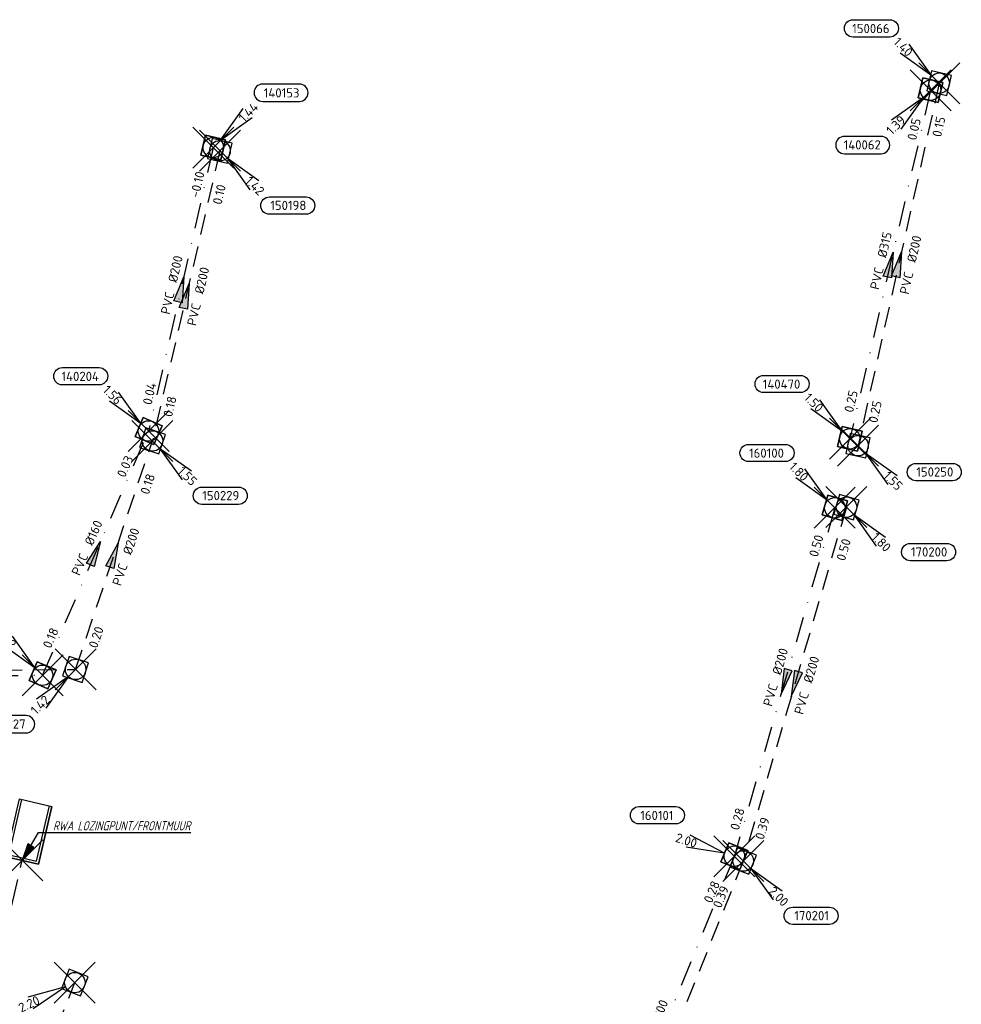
# Model space of a CAD drawing. Header units: metres. Extents: x 153343 to 157271, y 461673 to 467005.
# Tile 161 of 191: x 154148 to 154286, y 466646 to 466790. Entities that reach past the tile are written whole.
import ezdxf
from ezdxf.enums import TextEntityAlignment as Align

# ---------------------------------------------------------------- set-up
doc = ezdxf.new("R2010")
doc.units = ezdxf.units.M
doc.header["$LTSCALE"] = 0.75
doc.header["$PDMODE"] = 3
doc.header["$PDSIZE"] = 3
for name, pattern in [('RI-HWA_BETON', [11.4, 9, -2.4]), ('RI-HWA_PVC', [6.4, 4, -2.4]), ('RI-VWA_PVC', [11, 5, -3, 0, -3])]:
    doc.linetypes.add(name, pattern=pattern)
doc.layers.get('0').update_dxf_attribs({"lineweight": 25})
doc.layers.get('defpoints').update_dxf_attribs({"lineweight": 25})
for name, color, linetype in [('B-OI-RI-AANPIJLING', 1, 'Continuous'), ('B-OI-RI-HWA_PUTNUMMER-S @ 0.75', 151, 'Continuous'), ('B-OI-RI-HWA_TRANSPORTLEIDING_BETON_800-G', 151, 'RI-HWA_BETON'), ('B-OI-RI-HWA_TRANSPORTLEIDING_PVC_200-G', 151, 'RI-HWA_PVC'), ('B-OI-RI-VWA_PUTNUMMER-S @ 0.75', 33, 'Continuous'), ('B-OI-RI-VWA_TRANSPORTLEIDING_PVC_160-G', 33, 'RI-VWA_PVC'), ('B-OI-RI-VWA_TRANSPORTLEIDING_PVC_200-G', 33, 'RI-VWA_PVC'), ('B-OI-RI-VWA_TRANSPORTLEIDING_PVC_315-G', 33, 'RI-VWA_PVC')]:
    doc.layers.add(name, color=color, linetype=linetype)
for name, color, linetype, lineweight in [('B-OI-RI-HWA_RIOOLPUT_INSPECTIEPUT-S', 151, 'Continuous', 25), ('B-OI-RI-HWA_STROOMRICHTING-S @ 0.75', 151, 'Continuous', 25), ('B-OI-RI-HWA_UITSTROOMBAK-S @ 0.75', 151, 'Continuous', 25), ('B-OI-RI-VWA_RIOOLPUT_INSPECTIEPUT_BETON-S', 33, 'Continuous', 25), ('B-OI-RI-VWA_STROOMRICHTING-S @ 0.75', 33, 'Continuous', 25), ('N-OI-RI-BIJZONDERDERHEDEN-T18', 134, 'Continuous', 18)]:
    doc.layers.add(name, color=color, linetype=linetype, lineweight=lineweight)
doc.layers.add('inspectieput', color=7, linetype='Continuous', plot=False)
doc.layers.add('rwa lozingpunt_frontmuur', color=7, linetype='Continuous', plot=False)
doc.styles.add('NLCS-ISO', font='isocpeur.ttf')
doc.styles.add('NLCS-ISO-M750-T18_CURSIEF', font='NLCS-ISO.ttf', dxfattribs={"oblique": 15, "height": 1.35})

# ---------------------------------------------------------------- blocks, each defined once
blk = doc.blocks.new('*U30')
at = {"ltscale": 0.1}
blk.add_hatch(color=256, dxfattribs=at).paths.add_polyline_path([(-2.5, 0), (2.5, -0.83), (2.5, 0.83)])
at = {"ltscale": 0.1, "flags": 128}
blk.add_lwpolyline([(-2.5, 0), (2.5, -0.83), (2.5, 0.83)], close=True, dxfattribs=at)
at = {"ltscale": 0.1, "style": 'NLCS-ISO'}
for tag, p in [('BOBR', (27.83, 0.02)), ('DIA', (1, -3.74))]:
    blk.add_attdef(tag, text='', height=1.8, dxfattribs=at).set_placement(p, align=Align.BOTTOM_LEFT)
for tag, p in [('BOBL', (-28.78, -3.24)), ('MAT', (-1, -3.74))]:
    blk.add_attdef(tag, text='', height=1.8, dxfattribs=at).set_placement(p, align=Align.BOTTOM_RIGHT)
at = {"layer": 'defpoints', "ltscale": 0.1, "style": 'NLCS-ISO', "flags": 1}
blk.add_attdef('JVA', text='', height=1.8, dxfattribs=at).set_placement((0, -1), align=Align.TOP_CENTER)
blk = doc.blocks.new('*U31')
at = {"ltscale": 0.1}
blk.add_hatch(color=256, dxfattribs=at).paths.add_polyline_path([(-2.5, 0), (2.5, -0.83), (2.5, 0.83)])
at = {"ltscale": 0.1, "flags": 128}
blk.add_lwpolyline([(-2.5, 0), (2.5, -0.83), (2.5, 0.83)], close=True, dxfattribs=at)
at = {"ltscale": 0.1, "style": 'NLCS-ISO'}
for tag, p in [('BOBL', (-26.63, -3.24)), ('MAT', (-1, -3.74))]:
    blk.add_attdef(tag, text='', height=1.8, dxfattribs=at).set_placement(p, align=Align.BOTTOM_RIGHT)
for tag, p in [('DIA', (1, -3.74)), ('BOBR', (25.69, -3.23))]:
    blk.add_attdef(tag, text='', height=1.8, dxfattribs=at).set_placement(p, align=Align.BOTTOM_LEFT)
at = {"layer": 'defpoints', "ltscale": 0.1, "style": 'NLCS-ISO', "flags": 1}
blk.add_attdef('JVA', text='', height=1.8, dxfattribs=at).set_placement((0, -1), align=Align.TOP_CENTER)
blk = doc.blocks.new('*U2343')
at = {"ltscale": 0.1}
blk.add_hatch(color=256, dxfattribs=at).paths.add_polyline_path([(-2.5, 0), (2.5, -0.83), (2.5, 0.83)])
at = {"ltscale": 0.1, "flags": 128}
blk.add_lwpolyline([(-2.5, 0), (2.5, -0.83), (2.5, 0.83)], close=True, dxfattribs=at)
at = {"ltscale": 0.1, "style": 'NLCS-ISO'}
for tag, p in [('BOBL', (-28.15, 0)), ('MAT', (-1, 0.5))]:
    blk.add_attdef(tag, text='', height=1.8, dxfattribs=at).set_placement(p, align=Align.BOTTOM_RIGHT)
for tag, p in [('DIA', (1, 0.5)), ('BOBR', (27.2, -0.01))]:
    blk.add_attdef(tag, text='', height=1.8, dxfattribs=at).set_placement(p, align=Align.BOTTOM_LEFT)
at = {"layer": 'defpoints', "ltscale": 0.1, "style": 'NLCS-ISO', "flags": 1}
blk.add_attdef('JVA', text='', height=1.8, dxfattribs=at).set_placement((0, -1), align=Align.TOP_CENTER)
blk = doc.blocks.new('*U2344')
at = {"ltscale": 0.1}
blk.add_hatch(color=256, dxfattribs=at).paths.add_polyline_path([(-2.5, 0), (2.5, -0.83), (2.5, 0.83)])
at = {"ltscale": 0.1, "flags": 128}
blk.add_lwpolyline([(-2.5, 0), (2.5, -0.83), (2.5, 0.83)], close=True, dxfattribs=at)
at = {"ltscale": 0.1, "style": 'NLCS-ISO'}
for tag, p in [('BOBL', (-26.05, 0)), ('MAT', (-1, 0.5))]:
    blk.add_attdef(tag, text='', height=1.8, dxfattribs=at).set_placement(p, align=Align.BOTTOM_RIGHT)
for tag, p in [('DIA', (1, 0.5)), ('BOBR', (25.1, -0.01))]:
    blk.add_attdef(tag, text='', height=1.8, dxfattribs=at).set_placement(p, align=Align.BOTTOM_LEFT)
at = {"layer": 'defpoints', "ltscale": 0.1, "style": 'NLCS-ISO', "flags": 1}
blk.add_attdef('JVA', text='', height=1.8, dxfattribs=at).set_placement((0, -1), align=Align.TOP_CENTER)
blk = doc.blocks.new('*U2409')
at = {"ltscale": 0.1}
blk.add_hatch(color=256, dxfattribs=at).paths.add_polyline_path([(2.5, 0), (-2.5, -0.83), (-2.5, 0.83)])
at = {"ltscale": 0.1, "flags": 128}
blk.add_lwpolyline([(2.5, 0), (-2.5, -0.83), (-2.5, 0.83)], close=True, dxfattribs=at)
at = {"ltscale": 0.1, "style": 'NLCS-ISO'}
for tag, p in [('BOBL', (-14.18, -3.24)), ('MAT', (-1, -3.74))]:
    blk.add_attdef(tag, text='', height=1.8, dxfattribs=at).set_placement(p, align=Align.BOTTOM_RIGHT)
for tag, p in [('DIA', (1, -3.74)), ('BOBR', (13.24, -3.24))]:
    blk.add_attdef(tag, text='', height=1.8, dxfattribs=at).set_placement(p, align=Align.BOTTOM_LEFT)
at = {"layer": 'defpoints', "ltscale": 0.1, "style": 'NLCS-ISO', "flags": 1}
blk.add_attdef('JVA', text='', height=1.8, dxfattribs=at).set_placement((0, -1), align=Align.TOP_CENTER)
blk = doc.blocks.new('*U2425')
at = {"ltscale": 0.1}
blk.add_hatch(color=256, dxfattribs=at).paths.add_polyline_path([(2.5, 0), (-2.5, -0.83), (-2.5, 0.83)])
at = {"ltscale": 0.1, "flags": 128}
blk.add_lwpolyline([(2.5, 0), (-2.5, -0.83), (-2.5, 0.83)], close=True, dxfattribs=at)
at = {"ltscale": 0.1, "style": 'NLCS-ISO'}
for tag, p in [('BOBL', (-19.74, -3.24)), ('MAT', (-1, -3.74))]:
    blk.add_attdef(tag, text='', height=1.8, dxfattribs=at).set_placement(p, align=Align.BOTTOM_RIGHT)
for tag, p in [('DIA', (1, -3.74)), ('BOBR', (18.79, -3.24))]:
    blk.add_attdef(tag, text='', height=1.8, dxfattribs=at).set_placement(p, align=Align.BOTTOM_LEFT)
at = {"layer": 'defpoints', "ltscale": 0.1, "style": 'NLCS-ISO', "flags": 1}
blk.add_attdef('JVA', text='', height=1.8, dxfattribs=at).set_placement((0, -1), align=Align.TOP_CENTER)
blk = doc.blocks.new('*U2198')
at = {"ltscale": 0.1}
blk.add_hatch(color=256, dxfattribs=at).paths.add_polyline_path([(2.5, 0), (-2.5, -0.83), (-2.5, 0.83)])
at = {"ltscale": 0.1, "flags": 128}
blk.add_lwpolyline([(2.5, 0), (-2.5, -0.83), (-2.5, 0.83)], close=True, dxfattribs=at)
at = {"ltscale": 0.1, "style": 'NLCS-ISO'}
for tag, p in [('BOBL', (-26.91, -3.24)), ('MAT', (-1, -3.74))]:
    blk.add_attdef(tag, text='', height=1.8, dxfattribs=at).set_placement(p, align=Align.BOTTOM_RIGHT)
for tag, p in [('DIA', (1, -3.74)), ('BOBR', (25.96, -3.23))]:
    blk.add_attdef(tag, text='', height=1.8, dxfattribs=at).set_placement(p, align=Align.BOTTOM_LEFT)
at = {"layer": 'defpoints', "ltscale": 0.1, "style": 'NLCS-ISO', "flags": 1}
blk.add_attdef('JVA', text='', height=1.8, dxfattribs=at).set_placement((0, -1), align=Align.TOP_CENTER)
blk = doc.blocks.new('*U2196')
at = {"ltscale": 0.1}
blk.add_hatch(color=256, dxfattribs=at).paths.add_polyline_path([(2.5, 0), (-2.5, -0.83), (-2.5, 0.83)])
at = {"ltscale": 0.1, "flags": 128}
blk.add_lwpolyline([(2.5, 0), (-2.5, -0.83), (-2.5, 0.83)], close=True, dxfattribs=at)
at = {"ltscale": 0.1, "style": 'NLCS-ISO'}
for tag, p in [('BOBL', (-16.64, 0)), ('MAT', (-1, 0.5))]:
    blk.add_attdef(tag, text='', height=1.8, dxfattribs=at).set_placement(p, align=Align.BOTTOM_RIGHT)
for tag, p in [('DIA', (1, 0.5)), ('BOBR', (15.7, 0))]:
    blk.add_attdef(tag, text='', height=1.8, dxfattribs=at).set_placement(p, align=Align.BOTTOM_LEFT)
at = {"layer": 'defpoints', "ltscale": 0.1, "style": 'NLCS-ISO', "flags": 1}
blk.add_attdef('JVA', text='', height=1.8, dxfattribs=at).set_placement((0, -1), align=Align.TOP_CENTER)
blk = doc.blocks.new('*U2217')
at = {"ltscale": 0.1}
blk.add_hatch(color=256, dxfattribs=at).paths.add_polyline_path([(2.5, 0), (-2.5, -0.83), (-2.5, 0.83)])
at = {"ltscale": 0.1, "flags": 128}
blk.add_lwpolyline([(2.5, 0), (-2.5, -0.83), (-2.5, 0.83)], close=True, dxfattribs=at)
at = {"ltscale": 0.1, "style": 'NLCS-ISO'}
for tag, p in [('BOBL', (-19.04, 0)), ('MAT', (-1, 0.5))]:
    blk.add_attdef(tag, text='', height=1.8, dxfattribs=at).set_placement(p, align=Align.BOTTOM_RIGHT)
for tag, p in [('DIA', (1, 0.5)), ('BOBR', (18.09, 0))]:
    blk.add_attdef(tag, text='', height=1.8, dxfattribs=at).set_placement(p, align=Align.BOTTOM_LEFT)
at = {"layer": 'defpoints', "ltscale": 0.1, "style": 'NLCS-ISO', "flags": 1}
blk.add_attdef('JVA', text='', height=1.8, dxfattribs=at).set_placement((0, -1), align=Align.TOP_CENTER)
blk = doc.blocks.new('*U2218')
at = {"ltscale": 0.1}
blk.add_hatch(color=256, dxfattribs=at).paths.add_polyline_path([(2.5, 0), (-2.5, -0.83), (-2.5, 0.83)])
at = {"ltscale": 0.1, "flags": 128}
blk.add_lwpolyline([(2.5, 0), (-2.5, -0.83), (-2.5, 0.83)], close=True, dxfattribs=at)
at = {"ltscale": 0.1, "style": 'NLCS-ISO'}
for tag, p in [('BOBL', (-25.58, 0)), ('MAT', (-1, 0.5))]:
    blk.add_attdef(tag, text='', height=1.8, dxfattribs=at).set_placement(p, align=Align.BOTTOM_RIGHT)
for tag, p in [('DIA', (1, 0.5)), ('BOBR', (24.64, -0.01))]:
    blk.add_attdef(tag, text='', height=1.8, dxfattribs=at).set_placement(p, align=Align.BOTTOM_LEFT)
at = {"layer": 'defpoints', "ltscale": 0.1, "style": 'NLCS-ISO', "flags": 1}
blk.add_attdef('JVA', text='', height=1.8, dxfattribs=at).set_placement((0, -1), align=Align.TOP_CENTER)
blk = doc.blocks.new('B-SRI-PUT_HWA-SO')
at = {"lineweight": -3, "flags": 128}
blk.add_lwpolyline([(-2, -2), (2, -2), (2, 2), (-2, 2)], close=True, dxfattribs=at)
at = {"lineweight": -3}
blk.add_circle((0, 0), 2, dxfattribs=at)
blk = doc.blocks.new('*U435')
for q in [(-9.14, -2.87), (-8.09, -5.13)]:
    blk.add_line((-1.81, -0.84), q)
blk.add_lwpolyline([(-16.81, -12.39), (-9.65, -12.39, 1), (-9.65, -9.01), (-16.81, -9.01, 1)], format="xyb", close=True)
at = {"ltscale": 0.1, "style": 'NLCS-ISO'}
blk.add_attdef('PUTHGT', text='', height=1.8, rotation=24.9018, dxfattribs=at).set_placement((-10.84, -5.06), align=Align.MIDDLE_LEFT)
blk.add_attdef('PUTNR', text='', height=1.8, dxfattribs=at).set_placement((-13.33, -8.87), align=Align.MIDDLE_CENTER)
blk = doc.blocks.new('*U247')
for q in [(5.83, -7.6), (7.6, -5.83)]:
    blk.add_line((1.41, -1.41), q)
blk.add_lwpolyline([(16.81, -12.39), (9.65, -12.39, -1), (9.65, -9.01), (16.81, -9.01, -1)], format="xyb", close=True)
at = {"ltscale": 0.1, "style": 'NLCS-ISO'}
blk.add_attdef('PUTHGT', text='', height=1.8, rotation=315, dxfattribs=at).set_placement((5.39, -5.43), align=Align.MIDDLE_LEFT)
blk.add_attdef('PUTNR', text='', height=1.8, dxfattribs=at).set_placement((13.33, -8.87), align=Align.MIDDLE_CENTER)
blk = doc.blocks.new('*U427')
for q in [(5.83, -7.6), (7.6, -5.83)]:
    blk.add_line((1.41, -1.41), q)
blk.add_lwpolyline([(19.59, -10.47), (12.44, -10.47, -1), (12.44, -7.08), (19.59, -7.08, -1)], format="xyb", close=True)
at = {"ltscale": 0.1, "style": 'NLCS-ISO'}
blk.add_attdef('PUTHGT', text='', height=1.8, rotation=315, dxfattribs=at).set_placement((5.39, -5.43), align=Align.MIDDLE_LEFT)
blk.add_attdef('PUTNR', text='', height=1.8, dxfattribs=at).set_placement((16.12, -6.94), align=Align.MIDDLE_CENTER)
blk = doc.blocks.new('*U499')
for q in [(-8.65, 4.12), (-9.42, 1.75)]:
    blk.add_line((-1.9, 0.62), q)
blk.add_lwpolyline([(-18.6, 9.68), (-11.44, 9.68, -1), (-11.44, 6.3), (-18.6, 6.3, -1)], format="xyb", close=True)
at = {"ltscale": 0.1, "style": 'NLCS-ISO'}
blk.add_attdef('PUTNR', text='', height=1.8, dxfattribs=at).set_placement((-15.12, 7.96), align=Align.MIDDLE_CENTER)
blk.add_attdef('PUTHGT', text='', height=1.8, rotation=342.0018, dxfattribs=at).set_placement((-11.37, 3.72), align=Align.MIDDLE_LEFT)
blk = doc.blocks.new('*U260')
for q in [(-7.6, 5.83), (-5.83, 7.6)]:
    blk.add_line((-1.41, 1.41), q)
blk.add_lwpolyline([(-16.81, 12.39), (-9.65, 12.39, -1), (-9.65, 9.01), (-16.81, 9.01, -1)], format="xyb", close=True)
at = {"ltscale": 0.1, "style": 'NLCS-ISO'}
blk.add_attdef('PUTNR', text='', height=1.8, dxfattribs=at).set_placement((-13.33, 10.67), align=Align.MIDDLE_CENTER)
blk.add_attdef('PUTHGT', text='', height=1.8, rotation=315, dxfattribs=at).set_placement((-8.44, 8.48), align=Align.MIDDLE_LEFT)
blk = doc.blocks.new('*U241')
for q in [(-7.6, -5.83), (-5.83, -7.6)]:
    blk.add_line((-1.41, -1.41), q)
blk.add_lwpolyline([(-16.81, -12.39), (-9.65, -12.39, 1), (-9.65, -9.01), (-16.81, -9.01, 1)], format="xyb", close=True)
at = {"ltscale": 0.1, "style": 'NLCS-ISO'}
blk.add_attdef('PUTHGT', text='', height=1.8, rotation=45, dxfattribs=at).set_placement((-8.44, -8.48), align=Align.MIDDLE_LEFT)
blk.add_attdef('PUTNR', text='', height=1.8, dxfattribs=at).set_placement((-13.33, -8.87), align=Align.MIDDLE_CENTER)
blk = doc.blocks.new('*U262')
for q in [(5.83, -7.6), (7.6, -5.83)]:
    blk.add_line((1.41, -1.41), q)
blk.add_lwpolyline([(18.45, -6.85), (11.29, -6.85, -1), (11.29, -3.47), (18.45, -3.47, -1)], format="xyb", close=True)
at = {"ltscale": 0.1, "style": 'NLCS-ISO'}
blk.add_attdef('PUTNR', text='', height=1.8, dxfattribs=at).set_placement((14.97, -3.33), align=Align.MIDDLE_CENTER)
blk.add_attdef('PUTHGT', text='', height=1.8, rotation=315, dxfattribs=at).set_placement((5.39, -5.43), align=Align.MIDDLE_LEFT)
blk = doc.blocks.new('*U255')
for q in [(-7.6, 5.83), (-5.83, 7.6)]:
    blk.add_line((-1.41, 1.41), q)
blk.add_lwpolyline([(-16.81, 12.39), (-9.65, 12.39, -1), (-9.65, 9.01), (-16.81, 9.01, -1)], format="xyb", close=True)
at = {"ltscale": 0.1, "style": 'NLCS-ISO'}
blk.add_attdef('PUTNR', text='', height=1.8, dxfattribs=at).set_placement((-13.33, 10.67), align=Align.MIDDLE_CENTER)
blk.add_attdef('PUTHGT', text='', height=1.8, rotation=315, dxfattribs=at).set_placement((-8.44, 8.48), align=Align.MIDDLE_LEFT)
blk = doc.blocks.new('*U258')
for q in [(-7.6, 5.83), (-5.83, 7.6)]:
    blk.add_line((-1.41, 1.41), q)
blk.add_lwpolyline([(-18.06, 9.91), (-10.9, 9.91, -1), (-10.9, 6.52), (-18.06, 6.52, -1)], format="xyb", close=True)
at = {"ltscale": 0.1, "style": 'NLCS-ISO'}
blk.add_attdef('PUTNR', text='', height=1.8, dxfattribs=at).set_placement((-14.58, 8.18), align=Align.MIDDLE_CENTER)
blk.add_attdef('PUTHGT', text='', height=1.8, rotation=315, dxfattribs=at).set_placement((-8.44, 8.48), align=Align.MIDDLE_LEFT)
blk = doc.blocks.new('*U43')
for q in [(5.83, 7.6), (7.6, 5.83)]:
    blk.add_line((1.41, 1.41), q)
blk.add_lwpolyline([(16.81, 12.39), (9.65, 12.39, 1), (9.65, 9.01), (16.81, 9.01, 1)], format="xyb", close=True)
at = {"ltscale": 0.1, "style": 'NLCS-ISO'}
blk.add_attdef('PUTHGT', text='', height=1.8, rotation=45, dxfattribs=at).set_placement((5.39, 5.43), align=Align.MIDDLE_LEFT)
blk.add_attdef('PUTNR', text='', height=1.8, dxfattribs=at).set_placement((13.33, 10.67), align=Align.MIDDLE_CENTER)
blk = doc.blocks.new('*U264')
for q in [(-7.6, -5.83), (-5.83, -7.6)]:
    blk.add_line((-1.41, -1.41), q)
blk.add_lwpolyline([(-16.81, -12.39), (-9.65, -12.39, 1), (-9.65, -9.01), (-16.81, -9.01, 1)], format="xyb", close=True)
at = {"ltscale": 0.1, "style": 'NLCS-ISO'}
blk.add_attdef('PUTHGT', text='', height=1.8, rotation=45, dxfattribs=at).set_placement((-8.44, -8.48), align=Align.MIDDLE_LEFT)
blk.add_attdef('PUTNR', text='', height=1.8, dxfattribs=at).set_placement((-13.33, -8.87), align=Align.MIDDLE_CENTER)
blk = doc.blocks.new('SRI-UITSTROOMBAK-SO')
at = {"color": 7}
for p, q in [((-3.25, 11.56), (3.25, 11.56)), ((-3.25, 0), (-3.25, 11.56)), ((-2.75, 0.5), (-2.75, 11.56)), ((2.75, 0.5), (2.75, 11.56)), ((3.25, 0), (3.25, 11.56)), ((-3.25, 0), (3.25, 0)), ((-2.75, 0.5), (2.75, 0.5))]:
    blk.add_line(p, q, dxfattribs=at)
at = {"flags": 128}
blk.add_lwpolyline([(-3.25, 11.56), (3.25, 11.56), (3.25, 0), (-3.25, 0)], close=True, dxfattribs=at)
blk = doc.blocks.new('B-SRI-PUT_VWA-SO')
at = {"flags": 128}
blk.add_lwpolyline([(-2, 2), (2, 2), (2, -2), (-2, -2)], close=True, dxfattribs=at)
at = {"lineweight": -3, "flags": 128}
blk.add_lwpolyline([(2, -2), (2, 2), (-2, 2), (-2, -2)], close=True, dxfattribs=at)
at = {"lineweight": -3}
blk.add_circle((0, 0), 2, dxfattribs=at)

msp = doc.modelspace()

# ---------------------------------------------------------------- linework, layer by layer
at = {"layer": 'B-OI-RI-AANPIJLING', "transparency": 33554610, "flags": 128}
msp.add_lwpolyline([(154148.61, 466666.88), (154150.31, 466668.78), (154149.43, 466669.29), (154148.61, 466666.88), (154149.58, 466669.21), (154149.73, 466669.12), (154148.61, 466666.88), (154150.02, 466668.95), (154150.17, 466668.86), (154148.61, 466666.88), (154151, 466670.96), (154173.3, 466670.96)], dxfattribs=at)
at = {"layer": 'B-OI-RI-HWA_TRANSPORTLEIDING_BETON_800-G', "transparency": 33554610}
msp.add_line((154132.9, 466599.23), (154148.61, 466666.88), dxfattribs=at)
at = {"layer": 'B-OI-RI-HWA_TRANSPORTLEIDING_PVC_200-G', "transparency": 33554610}
for p, q in [((154282.77, 466780.66), (154270.9, 466727.6)), ((154177.54, 466770.77), (154167.66, 466728.29)), ((154156.42, 466694.85), (154167.66, 466728.29)), ((154269.2, 466718.6), (154254.1, 466666.8)), ((154097.58, 466694.28), (154156.42, 466694.85)), ((154254.1, 466666.8), (154232.9, 466613.7)), ((154132.5, 466588.7), (154156.3, 466649))]:
    msp.add_line(p, q, dxfattribs=at)
at = {"layer": 'B-OI-RI-VWA_TRANSPORTLEIDING_PVC_160-G', "transparency": 33554610}
msp.add_line((154151.58, 466693.99), (154167.09, 466729.74), dxfattribs=at)
at = {"layer": 'B-OI-RI-VWA_TRANSPORTLEIDING_PVC_200-G', "transparency": 33554610}
for p, q in [((154176.56, 466771.24), (154167.09, 466729.74)), ((154267.5, 466718.5), (154252.8, 466667.5)), ((154085.84, 466693.45), (154151.58, 466693.99)), ((154252.8, 466667.5), (154231.4, 466615.5))]:
    msp.add_line(p, q, dxfattribs=at)
at = {"layer": 'B-OI-RI-VWA_TRANSPORTLEIDING_PVC_315-G', "transparency": 33554610}
msp.add_line((154281.51, 466779.63), (154269.7, 466728.6), dxfattribs=at)
at = {"layer": 'inspectieput', "color": 0, "transparency": 33554610}
for p in [(154282.77, 466780.66), (154281.51, 466779.63), (154176.56, 466771.24), (154177.54, 466770.77), (154167.09, 466729.74), (154167.66, 466728.29), (154269.7, 466728.6), (154270.9, 466727.6), (154269.2, 466718.6), (154267.5, 466718.5), (154156.42, 466694.85), (154151.58, 466693.99), (154252.8, 466667.5), (154254.1, 466666.8), (154156.3, 466649)]:
    msp.add_point(p, dxfattribs=at)
at = {"layer": 'inspectieput'}
for p in [(154282.77, 466780.66), (154282.77, 466780.66), (154281.51, 466779.63), (154281.51, 466779.63), (154176.56, 466771.24), (154176.56, 466771.24), (154177.54, 466770.77), (154177.54, 466770.77), (154167.09, 466729.74), (154167.09, 466729.74), (154167.66, 466728.29), (154167.66, 466728.29), (154269.7, 466728.6), (154269.7, 466728.6), (154270.9, 466727.6), (154270.9, 466727.6), (154269.2, 466718.6), (154269.2, 466718.6), (154267.5, 466718.5), (154267.5, 466718.5), (154156.42, 466694.85), (154156.42, 466694.85), (154151.58, 466693.99), (154151.58, 466693.99), (154252.8, 466667.5), (154252.8, 466667.5), (154254.1, 466666.8), (154254.1, 466666.8), (154156.3, 466649), (154156.3, 466649)]:
    msp.add_point(p, dxfattribs=at)
at = {"layer": 'rwa lozingpunt_frontmuur', "color": 0, "transparency": 33554610}
msp.add_point((154148.61, 466666.88), dxfattribs=at)

# ---------------------------------------------------------------- block references
at = {"layer": 'B-OI-RI-HWA_PUTNUMMER-S @ 0.75', "color": 0, "transparency": 33554610, "xscale": 0.75, "yscale": 0.75, "zscale": 0.75}
msp.add_blockref('*U255', (154282.77, 466780.66), dxfattribs=at).add_auto_attribs({'PUTNR': '150066', 'PUTHGT': '1.40'})
at = {"layer": 'B-OI-RI-HWA_PUTNUMMER-S @ 0.75', "color": 0, "transparency": 33554610}
ref = msp.add_blockref('*U247', (154177.54, 466770.77), dxfattribs=dict(at, xscale=0.75, yscale=0.75, zscale=0.75))
ref.add_attrib('PUTNR', '150198', dxfattribs={"layer": '0', "ltscale": 0.1, "height": 1.35, "style": 'NLCS-ISO'}).set_placement((154187.54, 466762.77), align=Align.MIDDLE_CENTER)
ref.add_attrib('PUTHGT', '1.42', dxfattribs={"layer": '0', "ltscale": 0.1, "height": 1.35, "rotation": 315, "style": 'NLCS-ISO'}).set_placement((154181.58, 466766.7), align=Align.MIDDLE_LEFT)
ref = msp.add_blockref('*U247', (154167.66, 466728.29), dxfattribs=dict(at, xscale=0.75, yscale=0.75, zscale=0.75))
ref.add_attrib('PUTNR', '150229', dxfattribs={"layer": '0', "ltscale": 0.1, "height": 1.35, "style": 'NLCS-ISO'}).set_placement((154177.66, 466720.29), align=Align.MIDDLE_CENTER)
ref.add_attrib('PUTHGT', '1.55', dxfattribs={"layer": '0', "ltscale": 0.1, "height": 1.35, "rotation": 315, "style": 'NLCS-ISO'}).set_placement((154171.7, 466724.22), align=Align.MIDDLE_LEFT)
ref = msp.add_blockref('*U262', (154270.9, 466727.6), dxfattribs=dict(at, xscale=0.75, yscale=0.75, zscale=0.75))
ref.add_attrib('PUTNR', '150250', dxfattribs={"layer": '0', "ltscale": 0.1, "height": 1.35, "style": 'NLCS-ISO'}).set_placement((154282.13, 466723.75), align=Align.MIDDLE_CENTER)
ref.add_attrib('PUTHGT', '1.55', dxfattribs={"layer": '0', "ltscale": 0.1, "height": 1.35, "rotation": 315, "style": 'NLCS-ISO'}).set_placement((154274.94, 466723.53), align=Align.MIDDLE_LEFT)
ref = msp.add_blockref('*U427', (154269.2, 466718.6), dxfattribs=dict(at, xscale=0.75, yscale=0.75, zscale=0.75))
ref.add_attrib('PUTNR', '170200', dxfattribs={"layer": '0', "ltscale": 0.1, "height": 1.35, "style": 'NLCS-ISO'}).set_placement((154281.29, 466712.04), align=Align.MIDDLE_CENTER)
ref.add_attrib('PUTHGT', '1.80', dxfattribs={"layer": '0', "ltscale": 0.1, "height": 1.35, "rotation": 315, "style": 'NLCS-ISO'}).set_placement((154273.24, 466714.53), align=Align.MIDDLE_LEFT)
ref = msp.add_blockref('*U241', (154156.42, 466694.85), dxfattribs=dict(at, xscale=0.75, yscale=0.75, zscale=0.75))
ref.add_attrib('PUTNR', '150227', dxfattribs={"layer": '0', "ltscale": 0.1, "height": 1.35, "style": 'NLCS-ISO'}).set_placement((154146.42, 466686.85), align=Align.MIDDLE_CENTER)
ref.add_attrib('PUTHGT', '1.42', dxfattribs={"layer": '0', "ltscale": 0.1, "height": 1.35, "rotation": 45, "style": 'NLCS-ISO'}).set_placement((154150.18, 466688.58), align=Align.MIDDLE_LEFT)
ref = msp.add_blockref('*U247', (154254.1, 466666.8), dxfattribs=dict(at, xscale=0.75, yscale=0.75, zscale=0.75))
ref.add_attrib('PUTNR', '170201', dxfattribs={"layer": '0', "ltscale": 0.1, "height": 1.35, "style": 'NLCS-ISO'}).set_placement((154264.1, 466658.8), align=Align.MIDDLE_CENTER)
ref.add_attrib('PUTHGT', '2.00', dxfattribs={"layer": '0', "ltscale": 0.1, "height": 1.35, "rotation": 315, "style": 'NLCS-ISO'}).set_placement((154258.14, 466662.73), align=Align.MIDDLE_LEFT)
ref = msp.add_blockref('*U435', (154156.3, 466649), dxfattribs=dict(at, xscale=0.75, yscale=0.75, zscale=0.75))
ref.add_attrib('PUTNR', '170210', dxfattribs={"layer": '0', "ltscale": 0.1, "height": 1.35, "style": 'NLCS-ISO'}).set_placement((154146.3, 466641), align=Align.MIDDLE_CENTER)
ref.add_attrib('PUTHGT', '2.20', dxfattribs={"layer": '0', "ltscale": 0.1, "height": 1.35, "rotation": 24.9018, "style": 'NLCS-ISO'}).set_placement((154148.17, 466645.2), align=Align.MIDDLE_LEFT)
at = {"layer": 'B-OI-RI-HWA_RIOOLPUT_INSPECTIEPUT-S', "transparency": 33554610}
for p, xscale, yscale, zscale, rotation in [((154282.77, 466780.66), 0.7500000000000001, 0.7500000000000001, 0.7500000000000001, 257.3900400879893), ((154282.77, 466780.66), 0.7500000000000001, 0.7500000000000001, 0.7500000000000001, 257.3900400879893), ((154282.77, 466780.66), 0.7500000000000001, 0.7500000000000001, 0.7500000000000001, 257.3900400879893), ((154177.54, 466770.77), 0.7500000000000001, 0.7500000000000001, 0.7500000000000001, 256.9069166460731), ((154177.54, 466770.77), 0.7500000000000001, 0.7500000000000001, 0.7500000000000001, 256.9069166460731), ((154177.54, 466770.77), 0.7500000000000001, 0.7500000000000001, 0.7500000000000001, 256.9069166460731), ((154167.66, 466728.29), 0.7500000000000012, 0.7500000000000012, 0.7500000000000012, 251.4212470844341), ((154167.66, 466728.29), 0.7500000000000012, 0.7500000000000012, 0.7500000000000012, 251.4212470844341), ((154167.66, 466728.29), 0.7500000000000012, 0.7500000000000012, 0.7500000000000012, 251.4212470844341), ((154270.9, 466727.6), 0.75, 0.75, 0.75, 77.39004008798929), ((154270.9, 466727.6), 0.75, 0.75, 0.75, 77.39004008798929), ((154270.9, 466727.6), 0.75, 0.75, 0.75, 77.39004008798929), ((154269.2, 466718.6), 0.7500000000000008, 0.7500000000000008, 0.7500000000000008, 253.7482904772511), ((154269.2, 466718.6), 0.7500000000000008, 0.7500000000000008, 0.7500000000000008, 253.7482904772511), ((154269.2, 466718.6), 0.7500000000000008, 0.7500000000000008, 0.7500000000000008, 253.7482904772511), ((154156.42, 466694.85), 0.7499999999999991, 0.7499999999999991, 0.7499999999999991, 71.42124708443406), ((154156.42, 466694.85), 0.7499999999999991, 0.7499999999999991, 0.7499999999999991, 71.42124708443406), ((154156.42, 466694.85), 0.7499999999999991, 0.7499999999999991, 0.7499999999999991, 71.42124708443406), ((154254.1, 466666.8), 0.7500000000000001, 0.7500000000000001, 0.7500000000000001, 248.2358076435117), ((154254.1, 466666.8), 0.7500000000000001, 0.7500000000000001, 0.7500000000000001, 248.2358076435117), ((154254.1, 466666.8), 0.7500000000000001, 0.7500000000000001, 0.7500000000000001, 248.2358076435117), ((154156.3, 466649), 0.75, 0.75, 0.75, 248.461187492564), ((154156.3, 466649), 0.75, 0.75, 0.75, 248.461187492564), ((154156.3, 466649), 0.75, 0.75, 0.75, 248.461187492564)]:
    msp.add_blockref('B-SRI-PUT_HWA-SO', p, dxfattribs=dict(at, xscale=xscale, yscale=yscale, zscale=zscale, rotation=rotation))
at = {"layer": 'B-OI-RI-HWA_STROOMRICHTING-S @ 0.75', "color": 0, "transparency": 33554610, "xscale": 0.75, "yscale": 0.75, "zscale": 0.75}
for name, p, rotation, values in [('*U2198', (154276.83, 466754.13), 77.3900400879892, {'MAT': 'PVC', 'DIA': '%%c200', 'BOBL': '0.25', 'BOBR': '0.15'}), ('*U2425', (154172.6, 466749.53), 76.90691664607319, {'MAT': 'PVC', 'DIA': '%%c200', 'BOBL': '0.18', 'BOBR': '0.10'}), ('*U2409', (154162.04, 466711.57), 71.42124708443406, {'MAT': 'PVC', 'DIA': '%%c200', 'BOBL': '0.20', 'BOBR': '0.18'}), ('*U31', (154261.65, 466692.7), 73.74829047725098, {'MAT': 'PVC', 'DIA': '%%c200', 'BOBL': '0.39', 'BOBR': '0.50'}), ('*U30', (154243.5, 466640.25), 68.2358076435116, {'MAT': 'PVC', 'DIA': '%%c200', 'BOBL': '0.28', 'BOBR': '0.39'})]:
    msp.add_blockref(name, p, dxfattribs=dict(at, rotation=rotation)).add_auto_attribs(values)
at = {"layer": 'B-OI-RI-HWA_UITSTROOMBAK-S @ 0.75', "color": 0, "transparency": 33554610, "xscale": 0.75, "yscale": 0.75, "zscale": 0.75, "rotation": 346.9262334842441}
msp.add_blockref('SRI-UITSTROOMBAK-SO', (154148.61, 466666.88), dxfattribs=at)
at = {"layer": 'B-OI-RI-VWA_PUTNUMMER-S @ 0.75', "color": 0, "transparency": 33554610, "xscale": 0.75, "yscale": 0.75, "zscale": 0.75}
for name, p, values in [('*U43', (154176.56, 466771.24), {'PUTNR': '140153', 'PUTHGT': '1.44'}), ('*U260', (154167.09, 466729.74), {'PUTNR': '140204', 'PUTHGT': '1.56'}), ('*U260', (154269.7, 466728.6), {'PUTNR': '140470', 'PUTHGT': '1.50'}), ('*U260', (154267.5, 466718.5), {'PUTNR': '160100', 'PUTHGT': '1.80'}), ('*U258', (154151.58, 466693.99), {'PUTNR': '140203', 'PUTHGT': '1.42'}), ('*U499', (154252.8, 466667.5), {'PUTNR': '160101', 'PUTHGT': '2.00'})]:
    msp.add_blockref(name, p, dxfattribs=at).add_auto_attribs(values)
at = {"layer": 'B-OI-RI-VWA_PUTNUMMER-S @ 0.75', "color": 0, "transparency": 33554610}
ref = msp.add_blockref('*U264', (154281.51, 466779.63), dxfattribs=dict(at, xscale=0.75, yscale=0.75, zscale=0.75))
ref.add_attrib('PUTNR', '140062', dxfattribs={"layer": '0', "ltscale": 0.1, "height": 1.35, "style": 'NLCS-ISO'}).set_placement((154271.51, 466771.63), align=Align.MIDDLE_CENTER)
ref.add_attrib('PUTHGT', '1.39', dxfattribs={"layer": '0', "ltscale": 0.1, "height": 1.35, "rotation": 45, "style": 'NLCS-ISO'}).set_placement((154275.37, 466773.46), align=Align.MIDDLE_LEFT)
at = {"layer": 'B-OI-RI-VWA_RIOOLPUT_INSPECTIEPUT_BETON-S', "transparency": 33554610}
for p, xscale, yscale, zscale, rotation in [((154281.51, 466779.63), 0.75, 0.75, 0.75, 256.9693079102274), ((154176.56, 466771.24), 0.7499999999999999, 0.7499999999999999, 0.7499999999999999, 257.1456184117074), ((154167.09, 466729.74), 0.7499999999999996, 0.7499999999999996, 0.7499999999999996, 246.5465744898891), ((154269.7, 466728.6), 0.75, 0.75, 0.75, 76.9693079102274), ((154267.5, 466718.5), 0.7500000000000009, 0.7500000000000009, 0.7500000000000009, 253.9211514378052), ((154151.58, 466693.99), 0.7499999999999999, 0.7499999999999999, 0.7499999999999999, 66.54657448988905), ((154252.8, 466667.5), 0.75, 0.75, 0.75, 247.6309494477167)]:
    msp.add_blockref('B-SRI-PUT_VWA-SO', p, dxfattribs=dict(at, xscale=xscale, yscale=yscale, zscale=zscale, rotation=rotation))
at = {"layer": 'B-OI-RI-VWA_STROOMRICHTING-S @ 0.75', "color": 0, "transparency": 33554610}
for name, p, xscale, yscale, zscale, rotation, values in [('*U2218', (154275.61, 466754.11), 0.75, 0.75, 0.75, 76.96930791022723, {'MAT': 'PVC', 'DIA': '%%c315', 'BOBL': '0.25', 'BOBR': '0.05'}), ('*U2217', (154171.83, 466750.49), 0.7499999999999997, 0.7499999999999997, 0.7499999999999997, 77.1456184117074, {'MAT': 'PVC', 'DIA': '%%c200', 'BOBL': '0.04', 'BOBR': '-0.10'}), ('*U2196', (154159.33, 466711.86), 0.75, 0.75, 0.75, 66.54657448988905, {'MAT': 'PVC', 'DIA': '%%c160', 'BOBL': '0.18', 'BOBR': '0.03'}), ('*U2344', (154260.15, 466693), 0.75, 0.75, 0.75, 73.92115143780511, {'MAT': 'PVC', 'DIA': '%%c200', 'BOBL': '0.28', 'BOBR': '0.50'}), ('*U2343', (154242.1, 466641.5), 0.75, 0.75, 0.75, 67.63094944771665, {'MAT': 'PVC', 'DIA': '%%c200', 'BOBL': '0.10', 'BOBR': '0.28'})]:
    msp.add_blockref(name, p, dxfattribs=dict(at, xscale=xscale, yscale=yscale, zscale=zscale, rotation=rotation)).add_auto_attribs(values)

# ---------------------------------------------------------------- texts
at = {"layer": 'N-OI-RI-BIJZONDERDERHEDEN-T18', "transparency": 33554610, "style": 'NLCS-ISO-M750-T18_CURSIEF', "oblique": 15, "width": 0.8}
msp.add_text('RWA LOZINGPUNT/FRONTMUUR', height=1.35, dxfattribs=at).set_placement((154153.11, 466671.28))

doc.saveas('drawing.dxf')
